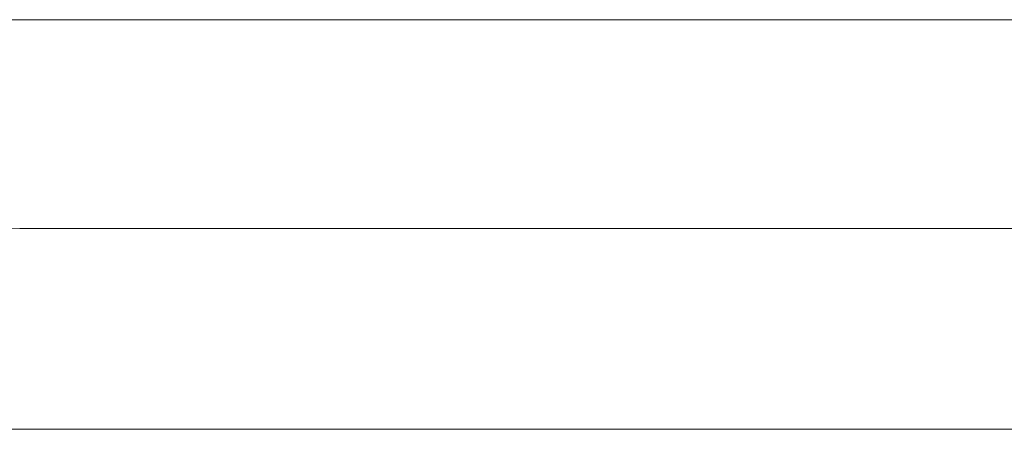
# Model space of a CAD drawing. Header units: millimetres. Extents: x -90830 to 24172, y -102460 to 73669.
# Tile 62 of 198: x -53830 to -53698, y 53275 to 53330. Entities that reach past the tile are written whole.
import ezdxf

# ---------------------------------------------------------------- set-up
doc = ezdxf.new("R2010")
doc.units = ezdxf.units.MM
doc.layers.add('at_Entity', color=253, linetype='Continuous', lineweight=9)

msp = doc.modelspace()

# ---------------------------------------------------------------- linework, layer by layer
at = {"layer": 'at_Entity'}
for p, q in [((-54100.76, 53330.15), (-52627.06, 53330.15)), ((-53644.42, 53302.17), (-53830.05, 53302.17)), ((-53644.42, 53275.24), (-53830.05, 53275.24))]:
    msp.add_line(p, q, dxfattribs=at)
for major_axis, start_param in [((0, -552.19), 5.833415), ((0, -525.25), 5.955311)]:
    msp.add_ellipse((-53830.05, 53827.43), major_axis=major_axis, ratio=0.957153, start_param=start_param, end_param=6.283185, dxfattribs=at)

doc.saveas('drawing.dxf')
